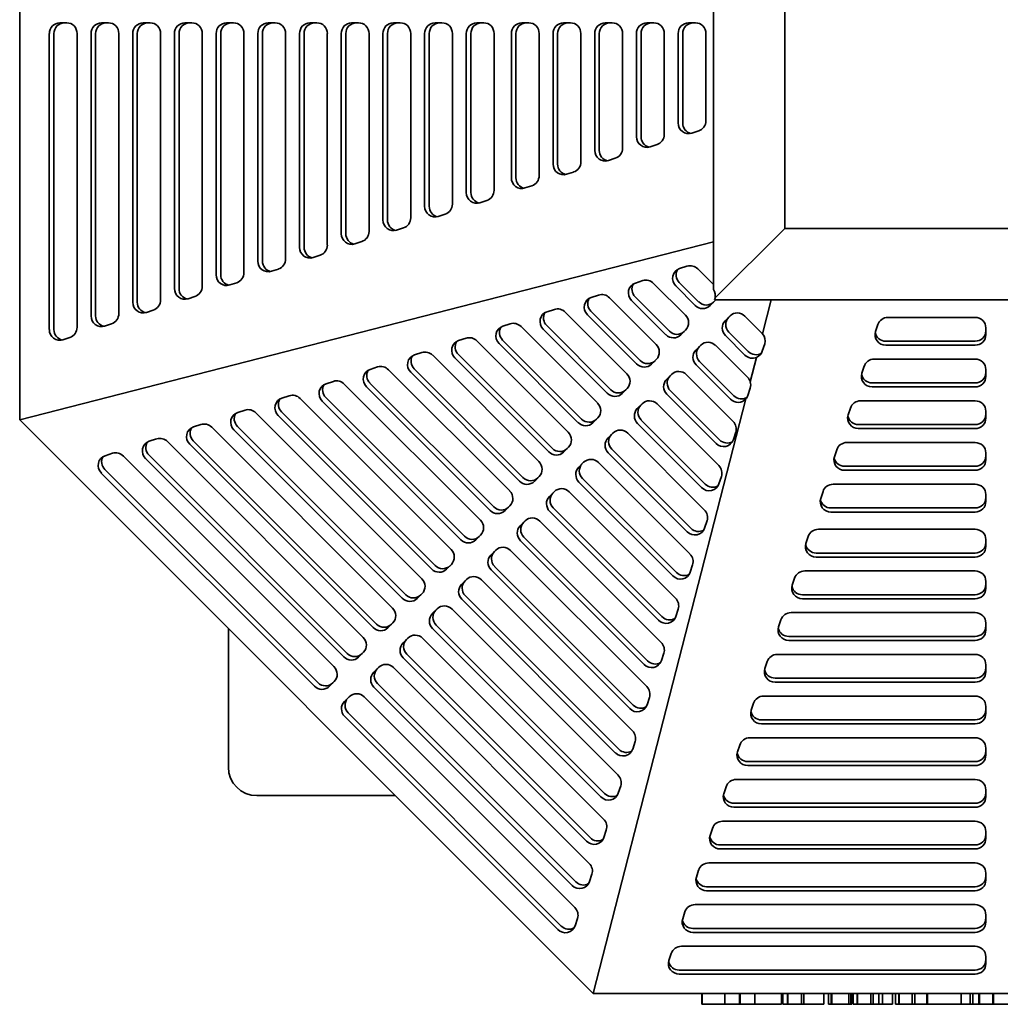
# Model space of a CAD drawing. Header units: millimetres. Extents: x 146 to 694, y 21 to 573.
# Tile 1 of 4: x 146 to 420, y 21 to 297. Entities that reach past the tile are written whole.
import ezdxf

# ---------------------------------------------------------------- set-up
doc = ezdxf.new("R2010")
doc.units = ezdxf.units.MM
doc.header["$LTSCALE"] = 2
doc.layers.add('Krawędzie widoczne(ISO)', color=7, linetype='Continuous', lineweight=35, true_color=0x262659)

msp = doc.modelspace()

# ---------------------------------------------------------------- linework, layer by layer
at = {"layer": 'Krawędzie widoczne(ISO)'}
for p, q in [((145.5, 184.8), (145.5, 412.21)), ((340, 378.51), (340, 221.34)), ((360, 238.51), (360, 358.51)), ((156.74, 296.12), (158.68, 296.12)), ((168.43, 296.12), (170.38, 296.12)), ((180.12, 296.12), (182.07, 296.12)), ((191.81, 296.12), (193.76, 296.12)), ((203.5, 296.12), (205.45, 296.12)), ((215.19, 296.12), (217.14, 296.12)), ((226.88, 296.12), (228.83, 296.12)), ((238.57, 296.12), (240.52, 296.12)), ((250.26, 296.12), (252.21, 296.12)), ((261.95, 296.12), (263.9, 296.12)), ((273.64, 296.12), (275.59, 296.12)), ((286.27, 296.12), (288.22, 296.12)), ((297.96, 296.12), (299.91, 296.12)), ((309.65, 296.12), (311.6, 296.12)), ((321.34, 296.12), (323.29, 296.12)), ((333.03, 296.12), (334.98, 296.12)), ((153.81, 210.14), (153.81, 293.12)), ((155.09, 210.14), (155.09, 293.12)), ((161.61, 293.12), (161.61, 210.78)), ((165.5, 213.98), (165.5, 293.12)), ((166.79, 213.98), (166.79, 293.12)), ((173.3, 293.12), (173.3, 214.62)), ((177.19, 217.82), (177.19, 293.12)), ((178.48, 217.82), (178.48, 293.12)), ((184.99, 293.12), (184.99, 218.46)), ((188.89, 221.66), (188.89, 293.12)), ((190.17, 221.66), (190.17, 293.12)), ((196.68, 293.12), (196.68, 222.3)), ((200.58, 225.5), (200.58, 293.12)), ((201.86, 225.5), (201.86, 293.12)), ((208.37, 293.12), (208.37, 226.14)), ((212.27, 229.34), (212.27, 293.12)), ((213.55, 229.34), (213.55, 293.12)), ((220.06, 293.12), (220.06, 229.98)), ((223.96, 233.18), (223.96, 293.12)), ((225.24, 233.18), (225.24, 293.12)), ((231.75, 293.12), (231.75, 233.82)), ((235.65, 237.02), (235.65, 293.12)), ((236.93, 237.02), (236.93, 293.12)), ((243.44, 293.12), (243.44, 237.66)), ((247.34, 240.86), (247.34, 293.12)), ((248.62, 240.86), (248.62, 293.12)), ((255.13, 293.12), (255.13, 241.5)), ((259.03, 244.7), (259.03, 293.12)), ((260.31, 244.7), (260.31, 293.12)), ((266.82, 293.12), (266.82, 245.34)), ((270.72, 248.54), (270.72, 293.12)), ((272, 248.54), (272, 293.12)), ((278.51, 293.12), (278.51, 249.18)), ((283.34, 252.69), (283.34, 293.12)), ((284.63, 252.69), (284.63, 293.12)), ((291.14, 293.12), (291.14, 253.33)), ((295.03, 256.53), (295.03, 293.12)), ((296.32, 256.53), (296.32, 293.12)), ((302.83, 293.12), (302.83, 257.17)), ((306.72, 260.37), (306.72, 293.12)), ((308.01, 260.37), (308.01, 293.12)), ((314.52, 293.12), (314.52, 261.01)), ((318.42, 264.21), (318.42, 293.12)), ((319.7, 264.21), (319.7, 293.12)), ((326.21, 293.12), (326.21, 264.85)), ((330.11, 268.05), (330.11, 293.12)), ((331.39, 268.05), (331.39, 293.12)), ((337.9, 293.12), (337.9, 268.69)), ((335.87, 265.83), (333.92, 265.19)), ((324.18, 261.99), (322.23, 261.35)), ((312.49, 258.15), (310.54, 257.51)), ((300.8, 254.31), (298.85, 253.67)), ((289.11, 250.47), (287.16, 249.83)), ((276.48, 246.32), (274.53, 245.68)), ((264.79, 242.48), (262.84, 241.84)), ((253.1, 238.64), (251.15, 238)), ((340.44, 218.95), (360, 238.51)), ((480, 238.51), (360, 238.51)), ((145.5, 184.8), (340, 234.74)), ((241.41, 234.8), (239.46, 234.16)), ((229.72, 230.96), (227.77, 230.32)), ((218.03, 227.12), (216.08, 226.48)), ((330.5, 227.22), (332.57, 227.89)), ((335.62, 227.13), (340, 222.75)), ((318.11, 223.19), (320.18, 223.86)), ((206.34, 223.28), (204.39, 222.64)), ((323.23, 223.1), (332.14, 214.19)), ((334.88, 216.93), (329.45, 222.36)), ((335.86, 217.91), (330.43, 223.34)), ((194.65, 219.44), (192.7, 218.8)), ((305.73, 219.15), (307.79, 219.82)), ((310.84, 219.07), (323.93, 205.98)), ((326.67, 208.71), (317.06, 218.32)), ((327.65, 209.7), (318.05, 219.31)), ((340.42, 218.23), (339.05, 216.86)), ((340.32, 218.51), (500, 218.51)), ((356.23, 218.51), (353.78, 208.95)), ((182.96, 215.6), (181.01, 214.96)), ((293.34, 215.12), (295.4, 215.79)), ((298.45, 215.03), (315.72, 197.77)), ((318.46, 200.5), (304.67, 214.29)), ((319.44, 201.49), (305.66, 215.28)), ((343.29, 212.61), (344.66, 213.98)), ((348.84, 213.91), (353.57, 209.18)), ((388.94, 213.56), (413.38, 213.56)), ((171.27, 211.76), (169.32, 211.12)), ((280.95, 211.09), (283.01, 211.76)), ((286.06, 211), (307.51, 189.56)), ((310.24, 192.29), (292.28, 210.26)), ((311.23, 193.28), (293.27, 211.24)), ((332.21, 210.01), (330.84, 208.65)), ((385.44, 209.58), (386.08, 211.53)), ((416.38, 210.63), (416.38, 208.69)), ((159.58, 207.92), (157.63, 207.28)), ((268.56, 207.05), (270.63, 207.72)), ((303.02, 185.07), (280.88, 207.21)), ((348.79, 203.01), (343.36, 208.44)), ((349.78, 204), (344.35, 209.43)), ((273.67, 206.97), (299.3, 181.35)), ((302.03, 184.08), (279.89, 206.22)), ((335.08, 204.4), (336.45, 205.77)), ((340.63, 205.7), (349.54, 196.79)), ((354.37, 206.17), (353.69, 204.1)), ((413.38, 206.89), (388.3, 206.89)), ((413.38, 205.76), (388.3, 205.76)), ((256.17, 203.02), (258.24, 203.69)), ((261.29, 202.93), (291.09, 173.13)), ((293.82, 175.87), (267.5, 202.19)), ((294.81, 176.86), (268.49, 203.18)), ((324, 201.8), (322.63, 200.44)), ((352.08, 202.34), (350.32, 195.47)), ((385.1, 201.87), (413.38, 201.87)), ((243.78, 198.99), (245.85, 199.66)), ((248.9, 198.9), (282.88, 164.92)), ((286.6, 168.65), (256.1, 199.14)), ((344.76, 190.62), (335.15, 200.23)), ((345.75, 191.61), (336.14, 201.22)), ((381.6, 197.89), (382.24, 199.84)), ((416.38, 198.94), (416.38, 197)), ((285.61, 167.66), (255.12, 198.16)), ((326.87, 196.19), (328.24, 197.56)), ((332.42, 197.49), (345.5, 184.4)), ((231.39, 194.95), (233.46, 195.63)), ((236.51, 194.87), (274.66, 156.71)), ((277.4, 159.45), (242.73, 194.12)), ((278.39, 160.44), (243.71, 195.11)), ((315.79, 193.59), (314.42, 192.22)), ((350.31, 193.76), (349.63, 191.69)), ((413.38, 195.2), (384.46, 195.2)), ((413.38, 194.07), (384.46, 194.07)), ((219.01, 190.92), (221.07, 191.59)), ((224.12, 190.83), (266.45, 148.5)), ((270.18, 152.23), (231.33, 191.08)), ((349.1, 190.74), (306.3, 24.01)), ((340.73, 178.23), (326.94, 192.02)), ((341.71, 179.22), (327.93, 193.01)), ((269.19, 151.24), (230.34, 190.09)), ((318.66, 187.98), (320.03, 189.35)), ((324.2, 189.28), (341.47, 172.01)), ((377.76, 186.2), (378.4, 188.14)), ((381.26, 190.18), (413.38, 190.18)), ((206.62, 186.89), (208.68, 187.56)), ((211.73, 186.8), (258.24, 140.29)), ((260.98, 143.03), (217.95, 186.06)), ((261.97, 144.01), (218.94, 187.04)), ((307.58, 185.38), (306.21, 184.01)), ((416.38, 187.25), (416.38, 185.31)), ((306.3, 24.01), (145.5, 184.8)), ((194.23, 182.85), (196.29, 183.53)), ((199.34, 182.77), (250.03, 132.08)), ((253.76, 135.8), (206.55, 183.01)), ((336.69, 165.84), (318.73, 183.81)), ((337.68, 166.83), (319.72, 184.79)), ((413.38, 183.51), (380.62, 183.51)), ((413.38, 182.38), (380.62, 182.38)), ((181.84, 178.82), (183.9, 179.49)), ((252.77, 134.82), (205.56, 182.02)), ((310.45, 179.77), (311.82, 181.14)), ((315.99, 181.07), (337.44, 159.63)), ((346.26, 181.35), (345.59, 179.29)), ((186.95, 178.73), (241.82, 123.87)), ((244.56, 126.61), (193.17, 177.99)), ((245.54, 127.59), (194.16, 178.98)), ((299.37, 177.17), (298, 175.8)), ((377.42, 178.49), (413.38, 178.49)), ((169.45, 174.79), (171.52, 175.46)), ((174.57, 174.7), (233.61, 115.66)), ((236.35, 118.39), (180.78, 173.96)), ((237.33, 119.38), (181.77, 174.94)), ((332.66, 153.46), (310.52, 175.6)), ((333.65, 154.44), (311.51, 176.58)), ((373.92, 174.51), (374.56, 176.45)), ((416.38, 175.56), (416.38, 173.61)), ((302.24, 171.56), (303.61, 172.93)), ((307.78, 172.86), (333.4, 147.24)), ((413.38, 171.82), (376.78, 171.82)), ((228.14, 110.18), (168.39, 169.92)), ((229.12, 111.17), (169.38, 170.91)), ((291.15, 168.96), (289.79, 167.59)), ((329.61, 142.05), (303.3, 168.37)), ((342.23, 168.97), (341.56, 166.9)), ((413.38, 170.69), (376.78, 170.69)), ((328.63, 141.07), (302.31, 167.39)), ((373.58, 166.8), (413.38, 166.8)), ((294.03, 163.35), (295.4, 164.72)), ((299.57, 164.65), (329.37, 134.85)), ((370.08, 162.82), (370.72, 164.76)), ((416.38, 163.87), (416.38, 161.92)), ((282.94, 160.75), (281.58, 159.38)), ((325.58, 129.67), (295.08, 160.16)), ((413.38, 160.13), (372.94, 160.13)), ((324.59, 128.68), (294.1, 159.17)), ((413.38, 159), (372.94, 159)), ((285.82, 155.14), (287.19, 156.51)), ((291.36, 156.44), (325.34, 122.46)), ((338.2, 156.58), (337.52, 154.51)), ((274.73, 152.54), (273.36, 151.17)), ((321.55, 117.28), (286.87, 151.95)), ((365.94, 150.19), (366.58, 152.14)), ((369.44, 154.17), (413.38, 154.17)), ((320.56, 116.29), (285.89, 150.96)), ((416.38, 151.25), (416.38, 149.3)), ((277.61, 146.93), (278.98, 148.3)), ((283.15, 148.23), (321.31, 110.07)), ((413.38, 147.5), (368.8, 147.5)), ((413.38, 146.38), (368.8, 146.38)), ((266.52, 144.33), (265.15, 142.96)), ((317.51, 104.89), (278.66, 143.74)), ((334.16, 144.19), (333.49, 142.12)), ((316.53, 103.9), (277.68, 142.75)), ((365.6, 142.48), (413.38, 142.48)), ((269.4, 138.72), (270.76, 140.08)), ((274.94, 140.02), (317.27, 97.68)), ((362.1, 138.5), (362.74, 140.45)), ((416.38, 139.56), (416.38, 137.61)), ((258.31, 136.12), (256.94, 134.75)), ((313.48, 92.5), (270.45, 135.53)), ((413.38, 135.81), (364.96, 135.81)), ((312.49, 91.51), (269.46, 134.54)), ((413.38, 134.69), (364.96, 134.69)), ((261.19, 130.51), (262.55, 131.87)), ((266.73, 131.81), (313.24, 85.29)), ((330.13, 131.8), (329.46, 129.73)), ((361.76, 130.79), (413.38, 130.79)), ((250.1, 127.91), (248.73, 126.54)), ((309.45, 80.11), (262.24, 127.32)), ((358.26, 126.81), (358.9, 128.76)), ((416.38, 127.87), (416.38, 125.92)), ((204, 126.3), (204, 87.51)), ((308.46, 79.12), (261.25, 126.33)), ((252.97, 122.29), (254.34, 123.66)), ((258.52, 123.59), (309.21, 72.91)), ((413.38, 124.12), (361.12, 124.12)), ((413.38, 123), (361.12, 123)), ((241.89, 119.69), (240.52, 118.33)), ((305.42, 67.72), (254.03, 119.11)), ((326.1, 119.41), (325.42, 117.35)), ((357.92, 119.1), (413.38, 119.1)), ((304.43, 66.74), (253.04, 118.12)), ((354.42, 115.12), (355.06, 117.07)), ((416.38, 116.18), (416.38, 114.23)), ((244.76, 114.08), (246.13, 115.45)), ((250.31, 115.38), (305.17, 60.52)), ((233.68, 111.48), (232.31, 110.11)), ((301.38, 55.33), (245.82, 110.9)), ((413.38, 112.43), (357.28, 112.43)), ((413.38, 111.31), (357.28, 111.31)), ((300.39, 54.35), (244.83, 109.91)), ((236.55, 105.87), (237.92, 107.24)), ((242.09, 107.17), (301.14, 48.13)), ((322.06, 107.02), (321.39, 104.96)), ((350.58, 103.43), (351.22, 105.38)), ((354.08, 107.41), (413.38, 107.41)), ((297.35, 42.94), (237.61, 102.69)), ((416.38, 104.49), (416.38, 102.54)), ((296.36, 41.96), (236.62, 101.7)), ((413.38, 100.74), (353.44, 100.74)), ((413.38, 99.61), (353.44, 99.61)), ((318.03, 94.63), (317.36, 92.57)), ((350.24, 95.72), (413.38, 95.72)), ((346.74, 91.74), (347.38, 93.69)), ((416.38, 92.8), (416.38, 90.85)), ((413.38, 89.05), (349.6, 89.05)), ((413.38, 87.92), (349.6, 87.92)), ((346.4, 84.03), (413.38, 84.03)), ((314, 82.24), (313.32, 80.18)), ((342.9, 80.05), (343.54, 82)), ((416.38, 81.1), (416.38, 79.16)), ((212, 79.51), (250.8, 79.51)), ((413.38, 77.36), (345.76, 77.36)), ((413.38, 76.23), (345.76, 76.23)), ((342.56, 72.34), (413.38, 72.34)), ((309.96, 69.86), (309.29, 67.79)), ((339.06, 68.36), (339.7, 70.3)), ((416.38, 69.41), (416.38, 67.47)), ((413.38, 65.67), (341.92, 65.67)), ((413.38, 64.54), (341.92, 64.54)), ((335.22, 56.67), (335.86, 58.61)), ((338.72, 60.65), (413.38, 60.65)), ((305.93, 57.47), (305.26, 55.4)), ((416.38, 57.72), (416.38, 55.78)), ((413.38, 53.98), (338.08, 53.98)), ((413.38, 52.85), (338.08, 52.85)), ((331.38, 44.98), (332.02, 46.92)), ((334.88, 48.96), (413.38, 48.96)), ((301.9, 45.08), (301.22, 43.01)), ((416.38, 46.03), (416.38, 44.08)), ((413.38, 42.29), (334.24, 42.29)), ((413.38, 41.16), (334.24, 41.16)), ((331.04, 37.27), (413.38, 37.27)), ((327.54, 33.29), (328.18, 35.23)), ((416.38, 34.34), (416.38, 32.39)), ((413.38, 30.6), (330.4, 30.6)), ((413.38, 29.47), (330.4, 29.47)), ((533.7, 24.01), (306.3, 24.01)), ((336.73, 21.01), (336.73, 24.01)), ((336.87, 21.01), (336.87, 24.01)), ((343.16, 21.01), (343.16, 24.01)), ((347.33, 21.01), (347.33, 24.01)), ((347.49, 21.01), (347.49, 24.01)), ((351.63, 21.01), (351.63, 24.01)), ((359.12, 21.01), (359.12, 24.01)), ((359.49, 21.01), (359.49, 24.01)), ((360.73, 21.01), (360.73, 24.01)), ((360.85, 21.01), (360.85, 24.01)), ((364.68, 21.01), (364.68, 24.01)), ((365.38, 21.01), (365.38, 24.01)), ((370.92, 21.01), (370.92, 24.01)), ((370.95, 21.01), (370.95, 24.01)), ((372.23, 21.01), (372.23, 24.01)), ((373, 21.01), (373, 24.01)), ((373.21, 21.01), (373.21, 24.01)), ((377.96, 21.01), (377.96, 24.01)), ((378.56, 21.01), (378.56, 24.01)), ((378.85, 21.01), (378.85, 24.01)), ((379.22, 21.01), (379.22, 24.01)), ((380.26, 21.01), (380.26, 24.01)), ((380.36, 21.01), (380.36, 24.01)), ((384.1, 21.01), (384.1, 24.01)), ((384.76, 21.01), (384.76, 24.01)), ((386.34, 21.01), (386.34, 24.01)), ((387.38, 21.01), (387.38, 24.01)), ((390.19, 21.01), (390.19, 24.01)), ((391.09, 21.01), (391.09, 24.01)), ((391.96, 21.01), (391.96, 24.01)), ((392.06, 21.01), (392.06, 24.01)), ((395.76, 21.01), (395.76, 24.01)), ((396.5, 21.01), (396.5, 24.01)), ((399.82, 21.01), (399.82, 24.01)), ((400.03, 21.01), (400.03, 24.01)), ((409.5, 21.01), (409.5, 24.01)), ((411.99, 21.01), (411.99, 24.01)), ((412.72, 21.01), (412.72, 24.01)), ((414.45, 21.01), (414.45, 24.01)), ((414.57, 21.01), (414.57, 24.01)), ((418.36, 21.01), (418.36, 24.01)), ((418.48, 21.01), (418.48, 24.01)), ((336.87, 21.01), (336.73, 21.01)), ((343.16, 21.01), (336.87, 21.01)), ((346.83, 21.01), (343.16, 21.01)), ((347.33, 21.01), (346.83, 21.01)), ((347.49, 21.01), (347.33, 21.01)), ((351.63, 21.01), (347.49, 21.01)), ((357.23, 21.01), (351.63, 21.01)), ((359.12, 21.01), (357.23, 21.01)), ((360.73, 21.01), (359.49, 21.01)), ((360.85, 21.01), (360.73, 21.01)), ((364.68, 21.01), (360.85, 21.01)), ((365.38, 21.01), (364.68, 21.01)), ((366.14, 21.01), (365.38, 21.01)), ((369.44, 21.01), (366.14, 21.01)), ((370.92, 21.01), (369.44, 21.01)), ((370.95, 21.01), (370.92, 21.01)), ((372.54, 21.01), (372.23, 21.01)), ((373, 21.01), (372.54, 21.01)), ((373.21, 21.01), (373, 21.01)), ((377.96, 21.01), (373.21, 21.01)), ((378.56, 21.01), (377.96, 21.01)), ((378.85, 21.01), (378.56, 21.01)), ((379.54, 21.01), (379.22, 21.01)), ((380.26, 21.01), (379.54, 21.01)), ((380.36, 21.01), (380.26, 21.01)), ((384.1, 21.01), (380.36, 21.01)), ((384.76, 21.01), (384.1, 21.01)), ((386.34, 21.01), (384.76, 21.01)), ((387.38, 21.01), (386.34, 21.01)), ((390.19, 21.01), (387.38, 21.01)), ((391.96, 21.01), (391.09, 21.01)), ((392.06, 21.01), (391.96, 21.01)), ((395.76, 21.01), (392.06, 21.01)), ((396.5, 21.01), (395.76, 21.01)), ((397.55, 21.01), (396.5, 21.01)), ((398.8, 21.01), (397.55, 21.01)), ((399.82, 21.01), (398.8, 21.01)), ((400.03, 21.01), (399.82, 21.01)), ((407.61, 21.01), (400.03, 21.01)), ((409.5, 21.01), (407.61, 21.01)), ((411.99, 21.01), (409.5, 21.01)), ((412.72, 21.01), (411.99, 21.01)), ((413.78, 21.01), (412.72, 21.01)), ((414.45, 21.01), (413.78, 21.01)), ((414.57, 21.01), (414.45, 21.01)), ((417.15, 21.01), (414.57, 21.01)), ((418.36, 21.01), (417.15, 21.01)), ((418.48, 21.01), (418.36, 21.01)), ((425.82, 21.01), (418.48, 21.01))]:
    msp.add_line(p, q, dxfattribs=at)
msp.add_arc((212, 87.51), 8, 180, 270, dxfattribs=at)
for centre, major_axis, ratio, start_param, end_param in [((156.74, 293.12), (0, 3), 0.974208, 6.283185, 7.853981), ((158.02, 293.12), (0, 3), 0.974208, 6.283185, 7.853981), ((158.68, 293.12), (0, 3), 0.974208, 4.712388, 6.283185), ((168.43, 293.12), (0, 3), 0.974208, 6.283185, 7.853981), ((169.71, 293.12), (0, 3), 0.974208, 6.283185, 7.853981), ((170.38, 293.12), (0, 3), 0.974208, 4.712388, 6.283185), ((180.12, 293.12), (0, 3), 0.974208, 6.283185, 7.853981), ((181.4, 293.12), (0, 3), 0.974208, 6.283185, 7.853981), ((182.07, 293.12), (0, 3), 0.974208, 4.712388, 6.283185), ((191.81, 293.12), (0, 3), 0.974208, 6.283185, 7.853981), ((193.09, 293.12), (0, 3), 0.974208, 6.283185, 7.853981), ((193.76, 293.12), (0, 3), 0.974208, 4.712388, 6.283185), ((203.5, 293.12), (0, 3), 0.974208, 6.283185, 7.853981), ((204.78, 293.12), (0, 3), 0.974208, 6.283185, 7.853981), ((205.45, 293.12), (0, 3), 0.974208, 4.712388, 6.283185), ((215.19, 293.12), (0, 3), 0.974208, 6.283185, 7.853981), ((216.47, 293.12), (0, 3), 0.974208, 6.283185, 7.853981), ((217.14, 293.12), (0, 3), 0.974208, 4.712388, 6.283185), ((226.88, 293.12), (0, 3), 0.974208, 6.283185, 7.853981), ((228.16, 293.12), (0, 3), 0.974208, 6.283185, 7.853981), ((228.83, 293.12), (0, 3), 0.974208, 4.712388, 6.283185), ((238.57, 293.12), (0, 3), 0.974208, 6.283185, 7.853981), ((239.85, 293.12), (0, 3), 0.974208, 6.283185, 7.853981), ((240.52, 293.12), (0, 3), 0.974208, 4.712388, 6.283185), ((250.26, 293.12), (0, 3), 0.974208, 6.283185, 7.853981), ((251.54, 293.12), (0, 3), 0.974208, 6.283185, 7.853981), ((252.21, 293.12), (0, 3), 0.974208, 4.712388, 6.283185), ((261.95, 293.12), (0, 3), 0.974208, 6.283185, 7.853981), ((263.23, 293.12), (0, 3), 0.974208, 6.283185, 7.853981), ((263.9, 293.12), (0, 3), 0.974208, 4.712388, 6.283185), ((273.64, 293.12), (0, 3), 0.974208, 6.283185, 7.853981), ((274.92, 293.12), (0, 3), 0.974208, 6.283185, 7.853981), ((275.59, 293.12), (0, 3), 0.974208, 4.712388, 6.283185), ((286.27, 293.12), (0, 3), 0.974208, 6.283185, 7.853981), ((287.55, 293.12), (0, 3), 0.974208, 6.283185, 7.853981), ((288.22, 293.12), (0, 3), 0.974208, 4.712388, 6.283185), ((297.96, 293.12), (0, 3), 0.974208, 6.283185, 7.853981), ((299.24, 293.12), (0, 3), 0.974208, 6.283185, 7.853981), ((299.91, 293.12), (0, 3), 0.974208, 4.712388, 6.283185), ((309.65, 293.12), (0, 3), 0.974208, 6.283185, 7.853981), ((310.93, 293.12), (0, 3), 0.974208, 6.283185, 7.853981), ((311.6, 293.12), (0, 3), 0.974208, 4.712388, 6.283185), ((321.34, 293.12), (0, 3), 0.974208, 6.283185, 7.853981), ((322.62, 293.12), (0, 3), 0.974208, 6.283185, 7.853981), ((323.29, 293.12), (0, 3), 0.974208, 4.712388, 6.283185), ((333.03, 293.12), (0, 3), 0.974208, 6.283185, 7.853981), ((334.31, 293.12), (0, 3), 0.974208, 6.283185, 7.853981), ((334.98, 293.12), (0, 3), 0.974208, 4.712388, 6.283185), ((333.03, 268.05), (0, -3), 0.974208, 4.712388, 6.592886), ((334.31, 268.05), (0, -3), 0.974208, 4.712388, 6.062237), ((334.98, 268.69), (0, -3), 0.974208, 0.309701, 1.570796), ((321.34, 264.21), (0, -3), 0.974208, 4.712388, 6.592886), ((322.62, 264.21), (0, -3), 0.974208, 4.712388, 6.062237), ((323.29, 264.85), (0, -3), 0.974208, 0.309701, 1.570796), ((309.65, 260.37), (0, -3), 0.974208, 4.712388, 6.592886), ((310.93, 260.37), (0, -3), 0.974208, 4.712388, 6.062237), ((311.6, 261.01), (0, -3), 0.974208, 0.309701, 1.570796), ((299.91, 257.17), (0, -3), 0.974208, 0.309701, 1.570796), ((297.96, 256.53), (0, -3), 0.974208, 4.712388, 6.592886), ((299.24, 256.53), (0, -3), 0.974208, 4.712388, 6.062237), ((286.27, 252.69), (0, -3), 0.974208, 4.712388, 6.592886), ((287.55, 252.69), (0, -3), 0.974208, 4.712388, 6.062237), ((288.22, 253.33), (0, -3), 0.974208, 0.309701, 1.570796), ((273.64, 248.54), (0, -3), 0.974208, 4.712388, 6.592886), ((274.92, 248.54), (0, -3), 0.974208, 4.712388, 6.062237), ((275.59, 249.18), (0, -3), 0.974208, 0.309701, 1.570796), ((261.95, 244.7), (0, -3), 0.974208, 4.712388, 6.592886), ((263.23, 244.7), (0, -3), 0.974208, 4.712388, 6.062237), ((263.9, 245.34), (0, -3), 0.974208, 0.309701, 1.570796), ((250.26, 240.86), (0, -3), 0.974208, 4.712388, 6.592886), ((251.54, 240.86), (0, -3), 0.974208, 4.712388, 6.062237), ((252.21, 241.5), (0, -3), 0.974208, 0.309701, 1.570796), ((240.52, 237.66), (0, -3), 0.974208, 0.309701, 1.570796), ((238.57, 237.02), (0, -3), 0.974208, 4.712388, 6.592886), ((239.85, 237.02), (0, -3), 0.974208, 4.712388, 6.062237), ((226.88, 233.18), (0, -3), 0.974208, 4.712388, 6.592886), ((228.16, 233.18), (0, -3), 0.974208, 4.712388, 6.062237), ((228.83, 233.82), (0, -3), 0.974208, 0.309701, 1.570796), ((215.19, 229.34), (0, -3), 0.974208, 4.712388, 6.592886), ((216.47, 229.34), (0, -3), 0.974208, 4.712388, 6.062237), ((217.14, 229.98), (0, -3), 0.974208, 0.309701, 1.570796), ((331.5, 224.41), (-2.12, 2.12), 0.967669, 5.82568, 7.853983), ((332.49, 225.4), (-2.12, 2.12), 0.967669, 0.242833, 1.570798), ((333.56, 225.08), (2.12, -2.12), 0.967669, 1.570798, 2.684087), ((203.5, 225.5), (0, -3), 0.974208, 4.712388, 6.592886), ((204.78, 225.5), (0, -3), 0.974208, 4.712388, 6.062237), ((205.45, 226.14), (0, -3), 0.974208, 0.309701, 1.570796), ((321.18, 221.05), (2.12, -2.12), 0.967669, 1.570798, 2.684087), ((191.81, 221.66), (0, -3), 0.974208, 4.712388, 6.592886), ((193.09, 221.66), (0, -3), 0.974208, 4.712388, 6.062237), ((193.76, 222.3), (0, -3), 0.974208, 0.309701, 1.570796), ((319.11, 220.38), (-2.12, 2.12), 0.967669, 5.82568, 7.853983), ((320.1, 221.36), (-2.12, 2.12), 0.967669, 0.242833, 1.570798), ((337.61, 219.65), (0.46, -3.02), 0.949915, 1.191419, 2.012571), ((182.07, 218.46), (0, -3), 0.974208, 0.309701, 1.570796), ((306.72, 216.34), (-2.12, 2.12), 0.967669, 5.82568, 7.853983), ((307.71, 217.33), (-2.12, 2.12), 0.967669, 0.242833, 1.570798), ((308.79, 217.01), (2.12, -2.12), 0.967669, 1.570798, 2.684087), ((337.44, 219.48), (3.02, -0.46), 0.949915, 6.099255, 6.256578), ((338.3, 220.35), (2.12, -2.12), 0.967669, 0.000002, 0.127923), ((180.12, 217.82), (0, -3), 0.974208, 4.712388, 6.592886), ((181.4, 217.82), (0, -3), 0.974208, 4.712388, 6.062237), ((296.4, 212.98), (2.12, -2.12), 0.967669, 1.570798, 2.684087), ((336.93, 218.98), (2.12, -2.12), 0.967669, 4.712391, 6.283187), ((337.92, 219.97), (2.12, -2.12), 0.967669, 4.712391, 6.283187), ((168.43, 213.98), (0, -3), 0.974208, 4.712388, 6.592886), ((169.71, 213.98), (0, -3), 0.974208, 4.712388, 6.062237), ((170.38, 214.62), (0, -3), 0.974208, 0.309701, 1.570796), ((294.33, 212.31), (-2.12, 2.12), 0.967669, 5.82568, 7.853983), ((295.32, 213.3), (-2.12, 2.12), 0.967669, 0.242833, 1.570798), ((330.09, 212.14), (2.12, -2.12), 0.967669, 0.000002, 1.570798), ((345.42, 210.49), (-2.12, 2.12), 0.967669, 0.000002, 1.570798), ((346.4, 211.48), (-2.12, 2.12), 0.967669, 0.000002, 1.570798), ((346.78, 211.86), (-2.12, 2.12), 0.967669, 4.712391, 6.283187), ((388.94, 210.63), (-3, 0), 0.974208, 4.712388, 5.973484), ((413.38, 210.63), (3, 0), 0.974208, 6.283185, 7.853981), ((156.74, 210.14), (0, -3), 0.974208, 4.712388, 6.592886), ((158.02, 210.14), (0, -3), 0.974208, 4.712388, 6.062237), ((158.68, 210.78), (0, -3), 0.974208, 0.309701, 1.570796), ((281.95, 208.28), (-2.12, 2.12), 0.967669, 5.82568, 7.853983), ((282.93, 209.26), (-2.12, 2.12), 0.967669, 0.242833, 1.570798), ((284.01, 208.95), (2.12, -2.12), 0.967669, 1.570798, 2.684087), ((413.38, 209.81), (3, 0), 0.974208, 4.712388, 6.283185), ((269.56, 204.24), (-2.12, 2.12), 0.967669, 5.82568, 7.853983), ((271.62, 204.92), (2.12, -2.12), 0.967669, 1.570798, 2.684087), ((328.72, 210.77), (2.12, -2.12), 0.967669, 4.712391, 6.283187), ((329.71, 211.75), (2.12, -2.12), 0.967669, 4.712391, 6.283187), ((351.52, 207.13), (2.12, -2.12), 0.967669, 1.467333, 1.570798), ((351.46, 207.07), (3.04, -0.29), 0.95879, 6.07259, 7.082414), ((388.3, 208.69), (-3, 0), 0.974208, 5.973484, 7.853981), ((388.3, 209.81), (-3, 0), 0.974208, 0.194241, 1.570796), ((413.38, 208.69), (3, 0), 0.974208, 4.712388, 6.283185), ((270.54, 205.23), (-2.12, 2.12), 0.967669, 0.242833, 1.570798), ((321.88, 203.93), (2.12, -2.12), 0.967669, 0.000002, 1.570798), ((337.2, 202.28), (-2.12, 2.12), 0.967669, 0.000002, 1.570798), ((338.19, 203.27), (-2.12, 2.12), 0.967669, 0.000002, 1.570798), ((338.57, 203.65), (-2.12, 2.12), 0.967669, 4.712391, 6.283187), ((257.17, 200.21), (-2.12, 2.12), 0.967669, 5.82568, 7.853983), ((258.16, 201.2), (-2.12, 2.12), 0.967669, 0.242833, 1.570798), ((259.23, 200.88), (2.12, -2.12), 0.967669, 1.570798, 2.684087), ((321.5, 203.54), (2.12, -2.12), 0.967669, 4.712391, 6.283187), ((350.85, 205.06), (2.12, -2.12), 0.967669, 4.712391, 5.913708), ((351.83, 206.05), (2.12, -2.12), 0.967669, 4.712391, 6.048622), ((350.78, 205), (-3.04, 0.29), 0.95879, 2.104011, 2.930997), ((385.1, 198.94), (-3, 0), 0.974208, 4.712388, 5.973484), ((413.38, 198.94), (3, 0), 0.974208, 6.283185, 7.853981), ((244.78, 196.18), (-2.12, 2.12), 0.967669, 5.82568, 7.853983), ((245.77, 197.16), (-2.12, 2.12), 0.967669, 0.242833, 1.570798), ((246.84, 196.85), (2.12, -2.12), 0.967669, 1.570798, 2.684087), ((320.51, 202.56), (2.12, -2.12), 0.967669, 4.712391, 6.283187), ((234.46, 192.82), (2.12, -2.12), 0.967669, 1.570798, 2.684087), ((313.67, 195.71), (2.12, -2.12), 0.967669, 0.000002, 1.570798), ((328.99, 194.07), (-2.12, 2.12), 0.967669, 0.000002, 1.570798), ((329.98, 195.06), (-2.12, 2.12), 0.967669, 0.000002, 1.570798), ((330.36, 195.44), (-2.12, 2.12), 0.967669, 4.712391, 6.283187), ((347.49, 194.74), (2.12, -2.12), 0.967669, 1.052788, 1.570798), ((384.46, 197), (-3, 0), 0.974208, 5.973484, 7.853981), ((384.46, 198.12), (-3, 0), 0.974208, 0.194241, 1.570796), ((413.38, 198.12), (3, 0), 0.974208, 4.712388, 6.283185), ((413.38, 197), (3, 0), 0.974208, 4.712388, 6.283185), ((232.39, 192.14), (-2.12, 2.12), 0.967669, 5.82568, 7.853983), ((233.38, 193.13), (-2.12, 2.12), 0.967669, 0.242833, 1.570798), ((313.28, 195.33), (2.12, -2.12), 0.967669, 4.712391, 6.283187), ((347.4, 194.65), (3.04, -0.29), 0.95879, 6.07259, 6.66787), ((220, 188.11), (-2.12, 2.12), 0.967669, 5.82568, 7.853983), ((220.99, 189.1), (-2.12, 2.12), 0.967669, 0.242833, 1.570798), ((222.07, 188.78), (2.12, -2.12), 0.967669, 1.570798, 2.684087), ((312.3, 194.35), (2.12, -2.12), 0.967669, 4.712391, 6.283187), ((322.15, 187.23), (-2.12, 2.12), 0.967669, 4.712391, 6.283187), ((346.81, 192.67), (2.12, -2.12), 0.967669, 4.712391, 6.369649), ((347.8, 193.66), (2.12, -2.12), 0.967669, 4.712391, 6.041707), ((346.72, 192.58), (-3.04, 0.29), 0.95879, 2.559953, 2.930997), ((209.68, 184.75), (2.12, -2.12), 0.967669, 1.570798, 2.684087), ((305.46, 187.5), (2.12, -2.12), 0.967669, 0.000002, 1.570798), ((320.78, 185.86), (-2.12, 2.12), 0.967669, 0.000002, 1.570798), ((321.77, 186.85), (-2.12, 2.12), 0.967669, 0.000002, 1.570798), ((381.26, 187.25), (-3, 0), 0.974208, 4.712388, 5.973484), ((413.38, 187.25), (3, 0), 0.974208, 6.283185, 7.853981), ((207.61, 184.08), (-2.12, 2.12), 0.967669, 5.82568, 7.853983), ((208.6, 185.06), (-2.12, 2.12), 0.967669, 0.242833, 1.570798), ((305.07, 187.12), (2.12, -2.12), 0.967669, 4.712391, 6.283187), ((380.62, 185.31), (-3, 0), 0.974208, 5.973484, 7.853981), ((380.62, 186.43), (-3, 0), 0.974208, 0.194241, 1.570796), ((413.38, 186.43), (3, 0), 0.974208, 4.712388, 6.283185), ((413.38, 185.31), (3, 0), 0.974208, 4.712388, 6.283185), ((195.22, 180.04), (-2.12, 2.12), 0.967669, 5.82568, 7.853983), ((196.21, 181.03), (-2.12, 2.12), 0.967669, 0.242833, 1.570798), ((197.29, 180.72), (2.12, -2.12), 0.967669, 1.570798, 2.684087), ((304.09, 186.13), (2.12, -2.12), 0.967669, 4.712391, 6.283187), ((343.45, 182.35), (2.12, -2.12), 0.967669, 0.457508, 1.570798), ((184.9, 176.68), (2.12, -2.12), 0.967669, 1.570798, 2.684087), ((297.24, 179.29), (2.12, -2.12), 0.967669, 0.000002, 1.570798), ((312.57, 177.65), (-2.12, 2.12), 0.967669, 0.000002, 1.570798), ((313.56, 178.64), (-2.12, 2.12), 0.967669, 0.000002, 1.570798), ((313.94, 179.02), (-2.12, 2.12), 0.967669, 4.712391, 6.283187), ((182.84, 176.01), (-2.12, 2.12), 0.967669, 5.82568, 7.853983), ((183.82, 177), (-2.12, 2.12), 0.967669, 0.242833, 1.570798), ((296.86, 178.91), (2.12, -2.12), 0.967669, 4.712391, 6.283187), ((342.78, 180.29), (2.12, -2.12), 0.967669, 4.712391, 6.740694), ((343.77, 181.27), (2.12, -2.12), 0.967669, 4.712391, 6.040353), ((377.42, 175.56), (-3, 0), 0.974208, 4.712388, 5.973484), ((413.38, 175.56), (3, 0), 0.974208, 6.283185, 7.853981), ((170.45, 171.98), (-2.12, 2.12), 0.967669, 5.82568, 7.853983), ((171.43, 172.96), (-2.12, 2.12), 0.967669, 0.242833, 1.570798), ((172.51, 172.65), (2.12, -2.12), 0.967669, 1.570798, 2.684087), ((295.88, 177.92), (2.12, -2.12), 0.967669, 4.712391, 6.283187), ((376.78, 173.61), (-3, 0), 0.974208, 5.973484, 7.853981), ((376.78, 174.74), (-3, 0), 0.974208, 0.194241, 1.570796), ((413.38, 174.74), (3, 0), 0.974208, 4.712388, 6.283185), ((289.03, 171.08), (2.12, -2.12), 0.967669, 0.000002, 1.570798), ((304.36, 169.44), (-2.12, 2.12), 0.967669, 0.000002, 1.570798), ((305.35, 170.43), (-2.12, 2.12), 0.967669, 0.000002, 1.570798), ((305.73, 170.81), (-2.12, 2.12), 0.967669, 4.712391, 6.283187), ((339.42, 169.96), (2.12, -2.12), 0.967669, 0.457508, 1.570798), ((413.38, 173.61), (3, 0), 0.974208, 4.712388, 6.283185), ((288.65, 170.7), (2.12, -2.12), 0.967669, 4.712391, 6.283187), ((287.66, 169.71), (2.12, -2.12), 0.967669, 4.712391, 6.283187), ((338.75, 167.9), (2.12, -2.12), 0.967669, 4.712391, 6.740694), ((339.73, 168.88), (2.12, -2.12), 0.967669, 4.712391, 6.040353), ((373.58, 163.87), (-3, 0), 0.974208, 4.712388, 5.973484), ((413.38, 163.87), (3, 0), 0.974208, 6.283185, 7.853981), ((280.82, 162.87), (2.12, -2.12), 0.967669, 0.000002, 1.570798), ((296.15, 161.23), (-2.12, 2.12), 0.967669, 0.000002, 1.570798), ((297.14, 162.21), (-2.12, 2.12), 0.967669, 0.000002, 1.570798), ((297.52, 162.6), (-2.12, 2.12), 0.967669, 4.712391, 6.283187), ((413.38, 163.05), (3, 0), 0.974208, 4.712388, 6.283185), ((280.44, 162.49), (2.12, -2.12), 0.967669, 4.712391, 6.283187), ((372.94, 161.92), (-3, 0), 0.974208, 5.973484, 7.853981), ((372.94, 163.05), (-3, 0), 0.974208, 0.194241, 1.570796), ((413.38, 161.92), (3, 0), 0.974208, 4.712388, 6.283185), ((279.45, 161.5), (2.12, -2.12), 0.967669, 4.712391, 6.283187), ((289.31, 154.39), (-2.12, 2.12), 0.967669, 4.712391, 6.283187), ((335.39, 157.57), (2.12, -2.12), 0.967669, 0.457508, 1.570798), ((272.61, 154.66), (2.12, -2.12), 0.967669, 0.000002, 1.570798), ((287.94, 153.02), (-2.12, 2.12), 0.967669, 0.000002, 1.570798), ((288.93, 154), (-2.12, 2.12), 0.967669, 0.000002, 1.570798), ((272.23, 154.28), (2.12, -2.12), 0.967669, 4.712391, 6.283187), ((334.71, 155.51), (2.12, -2.12), 0.967669, 4.712391, 6.740694), ((335.7, 156.5), (2.12, -2.12), 0.967669, 4.712391, 6.040353), ((369.44, 151.25), (-3, 0), 0.974208, 4.712388, 5.973484), ((413.38, 151.25), (3, 0), 0.974208, 6.283185, 7.853981), ((271.24, 153.29), (2.12, -2.12), 0.967669, 4.712391, 6.283187), ((281.1, 146.17), (-2.12, 2.12), 0.967669, 4.712391, 6.283187), ((368.8, 149.3), (-3, 0), 0.974208, 5.973484, 7.853981), ((368.8, 150.43), (-3, 0), 0.974208, 0.194241, 1.570796), ((413.38, 150.43), (3, 0), 0.974208, 4.712388, 6.283185), ((413.38, 149.3), (3, 0), 0.974208, 4.712388, 6.283185), ((264.4, 146.45), (2.12, -2.12), 0.967669, 0.000002, 1.570798), ((279.73, 144.81), (-2.12, 2.12), 0.967669, 0.000002, 1.570798), ((280.72, 145.79), (-2.12, 2.12), 0.967669, 0.000002, 1.570798), ((331.35, 145.18), (2.12, -2.12), 0.967669, 0.457508, 1.570798), ((264.02, 146.07), (2.12, -2.12), 0.967669, 4.712391, 6.283187), ((263.03, 145.08), (2.12, -2.12), 0.967669, 4.712391, 6.283187), ((272.89, 137.96), (-2.12, 2.12), 0.967669, 4.712391, 6.283187), ((330.68, 143.12), (2.12, -2.12), 0.967669, 4.712391, 6.740694), ((331.67, 144.11), (2.12, -2.12), 0.967669, 4.712391, 6.040353), ((365.6, 139.56), (-3, 0), 0.974208, 4.712388, 5.973484), ((413.38, 139.56), (3, 0), 0.974208, 6.283185, 7.853981), ((256.19, 138.24), (2.12, -2.12), 0.967669, 0.000002, 1.570798), ((271.52, 136.59), (-2.12, 2.12), 0.967669, 0.000002, 1.570798), ((272.5, 137.58), (-2.12, 2.12), 0.967669, 0.000002, 1.570798), ((364.96, 137.61), (-3, 0), 0.974208, 5.973484, 7.853981), ((364.96, 138.74), (-3, 0), 0.974208, 0.194241, 1.570796), ((413.38, 138.74), (3, 0), 0.974208, 4.712388, 6.283185), ((255.81, 137.86), (2.12, -2.12), 0.967669, 4.712391, 6.283187), ((413.38, 137.61), (3, 0), 0.974208, 4.712388, 6.283185), ((254.82, 136.87), (2.12, -2.12), 0.967669, 4.712391, 6.283187), ((264.67, 129.75), (-2.12, 2.12), 0.967669, 4.712391, 6.283187), ((327.32, 132.8), (2.12, -2.12), 0.967669, 0.457508, 1.570798), ((247.98, 130.03), (2.12, -2.12), 0.967669, 0.000002, 1.570798), ((263.31, 128.38), (-2.12, 2.12), 0.967669, 0.000002, 1.570798), ((264.29, 129.37), (-2.12, 2.12), 0.967669, 0.000002, 1.570798), ((326.65, 130.73), (2.12, -2.12), 0.967669, 4.712391, 6.740694), ((361.76, 127.87), (-3, 0), 0.974208, 4.712388, 5.973484), ((413.38, 127.87), (3, 0), 0.974208, 6.283185, 7.853981), ((247.6, 129.65), (2.12, -2.12), 0.967669, 4.712391, 6.283187), ((327.63, 131.72), (2.12, -2.12), 0.967669, 4.712391, 6.040353), ((413.38, 127.05), (3, 0), 0.974208, 4.712388, 6.283185), ((246.61, 128.66), (2.12, -2.12), 0.967669, 4.712391, 6.283187), ((256.46, 121.54), (-2.12, 2.12), 0.967669, 4.712391, 6.283187), ((361.12, 125.92), (-3, 0), 0.974208, 5.973484, 7.853981), ((361.12, 127.05), (-3, 0), 0.974208, 0.194241, 1.570796), ((413.38, 125.92), (3, 0), 0.974208, 4.712388, 6.283185), ((239.77, 121.82), (2.12, -2.12), 0.967669, 0.000002, 1.570798), ((255.1, 120.17), (-2.12, 2.12), 0.967669, 0.000002, 1.570798), ((256.08, 121.16), (-2.12, 2.12), 0.967669, 0.000002, 1.570798), ((323.29, 120.41), (2.12, -2.12), 0.967669, 0.457508, 1.570798), ((239.39, 121.43), (2.12, -2.12), 0.967669, 4.712391, 6.283187), ((357.92, 116.18), (-3, 0), 0.974208, 4.712388, 5.973484), ((413.38, 116.18), (3, 0), 0.974208, 6.283185, 7.853981), ((238.4, 120.45), (2.12, -2.12), 0.967669, 4.712391, 6.283187), ((248.25, 113.33), (-2.12, 2.12), 0.967669, 4.712391, 6.283187), ((322.61, 118.34), (2.12, -2.12), 0.967669, 4.712391, 6.740694), ((323.6, 119.33), (2.12, -2.12), 0.967669, 4.712391, 6.040353), ((231.56, 113.6), (2.12, -2.12), 0.967669, 0.000002, 1.570798), ((246.88, 111.96), (-2.12, 2.12), 0.967669, 0.000002, 1.570798), ((247.87, 112.95), (-2.12, 2.12), 0.967669, 0.000002, 1.570798), ((357.28, 114.23), (-3, 0), 0.974208, 5.973484, 7.853981), ((357.28, 115.36), (-3, 0), 0.974208, 0.194241, 1.570796), ((413.38, 115.36), (3, 0), 0.974208, 4.712388, 6.283185), ((413.38, 114.23), (3, 0), 0.974208, 4.712388, 6.283185), ((231.18, 113.22), (2.12, -2.12), 0.967669, 4.712391, 6.283187), ((230.19, 112.24), (2.12, -2.12), 0.967669, 4.712391, 6.283187), ((240.04, 105.12), (-2.12, 2.12), 0.967669, 4.712391, 6.283187), ((319.25, 108.02), (2.12, -2.12), 0.967669, 0.457508, 1.570798), ((238.67, 103.75), (-2.12, 2.12), 0.967669, 0.000002, 1.570798), ((239.66, 104.74), (-2.12, 2.12), 0.967669, 0.000002, 1.570798), ((318.58, 105.95), (2.12, -2.12), 0.967669, 4.712391, 6.740694), ((319.57, 106.94), (2.12, -2.12), 0.967669, 4.712391, 6.040353), ((354.08, 104.49), (-3, 0), 0.974208, 4.712388, 5.973484), ((413.38, 104.49), (3, 0), 0.974208, 6.283185, 7.853981), ((353.44, 102.54), (-3, 0), 0.974208, 5.973484, 7.853981), ((353.44, 103.67), (-3, 0), 0.974208, 0.194241, 1.570796), ((413.38, 103.67), (3, 0), 0.974208, 4.712388, 6.283185), ((413.38, 102.54), (3, 0), 0.974208, 4.712388, 6.283185), ((315.22, 95.63), (2.12, -2.12), 0.967669, 0.457508, 1.570798), ((350.24, 92.8), (-3, 0), 0.974208, 4.712388, 5.973484), ((413.38, 92.8), (3, 0), 0.974208, 6.283185, 7.853981), ((314.55, 93.57), (2.12, -2.12), 0.967669, 4.712391, 6.740694), ((315.53, 94.55), (2.12, -2.12), 0.967669, 4.712391, 6.040353), ((349.6, 90.85), (-3, 0), 0.974208, 5.973484, 7.853981), ((349.6, 91.97), (-3, 0), 0.974208, 0.194241, 1.570796), ((413.38, 91.97), (3, 0), 0.974208, 4.712388, 6.283185), ((413.38, 90.85), (3, 0), 0.974208, 4.712388, 6.283185), ((311.19, 83.24), (2.12, -2.12), 0.967669, 0.457508, 1.570798), ((346.4, 81.1), (-3, 0), 0.974208, 4.712388, 5.973484), ((413.38, 81.1), (3, 0), 0.974208, 6.283185, 7.853981), ((310.51, 81.18), (2.12, -2.12), 0.967669, 4.712391, 6.740694), ((311.5, 82.16), (2.12, -2.12), 0.967669, 4.712391, 6.040353), ((345.76, 79.16), (-3, 0), 0.974208, 5.973484, 7.853981), ((413.38, 80.28), (3, 0), 0.974208, 4.712388, 6.283185), ((345.76, 80.28), (-3, 0), 0.974208, 0.194241, 1.570796), ((413.38, 79.16), (3, 0), 0.974208, 4.712388, 6.283185), ((307.15, 70.85), (2.12, -2.12), 0.967669, 0.457508, 1.570798), ((342.56, 69.41), (-3, 0), 0.974208, 4.712388, 5.973484), ((413.38, 69.41), (3, 0), 0.974208, 6.283185, 7.853981), ((306.48, 68.79), (2.12, -2.12), 0.967669, 4.712391, 6.740694), ((307.47, 69.77), (2.12, -2.12), 0.967669, 4.712391, 6.040353), ((341.92, 67.47), (-3, 0), 0.974208, 5.973484, 7.853981), ((341.92, 68.59), (-3, 0), 0.974208, 0.194241, 1.570796), ((413.38, 68.59), (3, 0), 0.974208, 4.712388, 6.283185), ((413.38, 67.47), (3, 0), 0.974208, 4.712388, 6.283185), ((303.12, 58.46), (2.12, -2.12), 0.967669, 0.457508, 1.570798), ((338.72, 57.72), (-3, 0), 0.974208, 4.712388, 5.973484), ((413.38, 57.72), (3, 0), 0.974208, 6.283185, 7.853981), ((302.45, 56.4), (2.12, -2.12), 0.967669, 4.712391, 6.740694), ((303.43, 57.39), (2.12, -2.12), 0.967669, 4.712391, 6.040353), ((338.08, 55.78), (-3, 0), 0.974208, 5.973484, 7.853981), ((338.08, 56.9), (-3, 0), 0.974208, 0.194241, 1.570796), ((413.38, 56.9), (3, 0), 0.974208, 4.712388, 6.283185), ((413.38, 55.78), (3, 0), 0.974208, 4.712388, 6.283185), ((299.09, 46.08), (2.12, -2.12), 0.967669, 0.457508, 1.570798), ((334.88, 46.03), (-3, 0), 0.974208, 4.712388, 5.973484), ((413.38, 46.03), (3, 0), 0.974208, 6.283185, 7.853981), ((334.24, 44.08), (-3, 0), 0.974208, 5.973484, 7.853981), ((334.24, 45.21), (-3, 0), 0.974208, 0.194241, 1.570796), ((413.38, 45.21), (3, 0), 0.974208, 4.712388, 6.283185), ((298.41, 44.01), (2.12, -2.12), 0.967669, 4.712391, 6.740694), ((299.4, 45), (2.12, -2.12), 0.967669, 4.712391, 6.040353), ((413.38, 44.08), (3, 0), 0.974208, 4.712388, 6.283185), ((331.04, 34.34), (-3, 0), 0.974208, 4.712388, 5.973484), ((413.38, 34.34), (3, 0), 0.974208, 6.283185, 7.853981), ((330.4, 32.39), (-3, 0), 0.974208, 5.973484, 7.853981), ((413.38, 33.52), (3, 0), 0.974208, 4.712388, 6.283185), ((330.4, 33.52), (-3, 0), 0.974208, 0.194241, 1.570796), ((413.38, 32.39), (3, 0), 0.974208, 4.712388, 6.283185)]:
    msp.add_ellipse(centre, major_axis=major_axis, ratio=ratio, start_param=start_param, end_param=end_param, dxfattribs=at)

doc.saveas('drawing.dxf')
